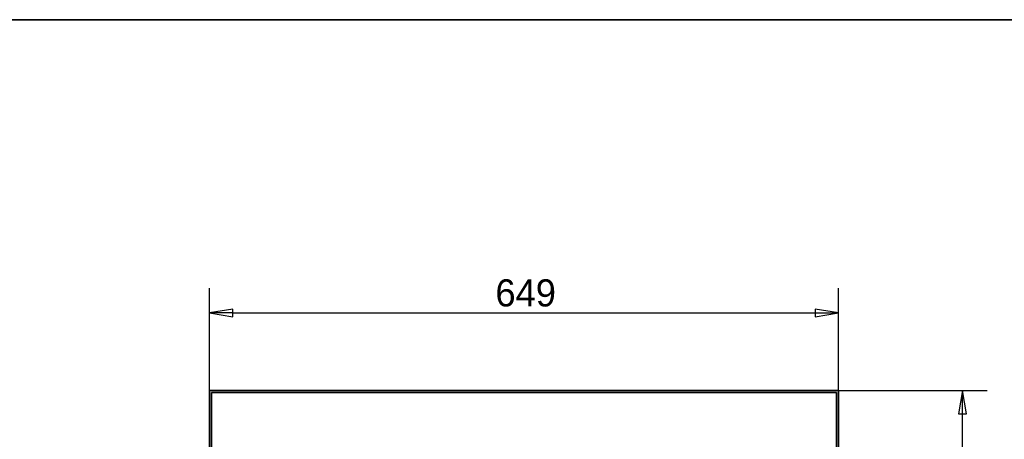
# Model space of a CAD drawing. Header units: millimetres. Extents: x 132 to 3320, y 40 to 2336.
# Tile 38 of 38: x 1543 to 2559, y 1903 to 2336. Entities that reach past the tile are written whole.
import ezdxf

# ---------------------------------------------------------------- set-up
doc = ezdxf.new("R2010")
doc.units = ezdxf.units.MM
doc.header["$LTSCALE"] = 8
for name, color, linetype, lineweight, true_color in [('Krawędzie widoczne(ISO)', 7, 'Continuous', 35, 0x262659), ('Szkic(ISO)', 7, 'Continuous', 35, 0x262659), ('Wymiary(ISO)', 7, 'Continuous', 25, 0x262659)]:
    doc.layers.add(name, color=color, linetype=linetype, lineweight=lineweight, true_color=true_color)
doc.styles.add('STANDARDDużyTekst', font='txt')
doc.dimstyles.new('X.XXX mała tolerancja', dxfattribs={"dimscale": 8, "dimtxt": 3.5, "dimasz": 3, "dimexe": 3.175, "dimexo": 0, "dimgap": 0.762, "dimtad": 1, "dimtoh": 1, "dimdec": 1, "dimrnd": 1e-08, "dimtxsty": 'STANDARDDużyTekst', "dimblk": 'Filled-2', "dimcen": 0.09, "dimdle": 10, "dimclrd": 256, "dimclre": 256, "dimclrt": 7, "dimadec": 1, "dimazin": 2, "dimtfac": 0.714286, "dimtdec": 3, "dimtmove": 0, "dimatfit": 3, "dimfxl": 1, "dimtolj": 1, "dimlwd": 25, "dimlwe": 25, "dimarcsym": 0})

# ---------------------------------------------------------------- blocks, each defined once
blk = doc.blocks.new('Ramki Ramka A3')
at = {"layer": 'Szkic(ISO)'}
blk.add_line((25, 292), (415, 292), dxfattribs=at)
blk = doc.blocks.new('Filled-2')
at = {"color": 0}
for p, q in [((0, 0), (-1, 0.167)), ((-1, 0.167), (-1, -0.167)), ((-1, 0), (0, 0)), ((-1, -0.167), (0, 0))]:
    blk.add_line(p, q, dxfattribs=at)
at = {"color": 0, "flags": 128}
blk.add_lwpolyline([(-1, -0.167), (0, 0), (-1, 0.167), (-1, -0.167)], dxfattribs=at)
at = {"color": 0}
blk.add_solid([(-1, -0.167), (0, 0), (-1, 0.167), (-1, -0.167)], dxfattribs=at)
blk = doc.blocks.new('*D17')
at = {"layer": 'Defpoints', "color": 0, "linetype": 'Continuous', "transparency": 16777216}
for p in [(2388.1, 2033.6), (1739.1, 1953.6), (2388.1, 1953.6)]:
    blk.add_point(p, dxfattribs=at)
at = {"layer": 'Wymiary(ISO)', "color": 179, "linetype": 'Continuous', "lineweight": 25, "true_color": 0x262658, "transparency": 16777216}
for p, q in [((1739.1, 1953.6), (1739.1, 2059)), ((2388.1, 1953.6), (2388.1, 2059)), ((1763.1, 2033.6), (2364.1, 2033.6))]:
    blk.add_line(p, q, dxfattribs=at)
at = {"layer": 'Wymiary(ISO)', "color": 179, "linetype": 'Continuous', "lineweight": 25, "true_color": 0x262658, "transparency": 16777216, "xscale": 24, "yscale": 24, "zscale": 24, "rotation": 180}
blk.add_blockref('Filled-2', (1739.1, 2033.6), dxfattribs=at)
at = {"layer": 'Wymiary(ISO)', "color": 179, "linetype": 'Continuous', "lineweight": 25, "true_color": 0x262658, "transparency": 16777216, "xscale": 24, "yscale": 24, "zscale": 24}
blk.add_blockref('Filled-2', (2388.1, 2033.6), dxfattribs=at)
at = {"layer": 'Wymiary(ISO)', "color": 7, "linetype": 'Continuous', "lineweight": 25, "transparency": 16777216, "insert": (2034.1, 2068.3), "char_height": 28, "attachment_point": 1, "style": 'STANDARDDużyTekst'}
blk.add_mtext('\\A1;649', dxfattribs=at)
blk = doc.blocks.new('*D18')
at = {"layer": 'Defpoints', "color": 0, "linetype": 'Continuous', "transparency": 16777216}
for p in [(2388.1, 1953.6), (2516.1, 1953.6), (2388.1, 1189.6)]:
    blk.add_point(p, dxfattribs=at)
at = {"layer": 'Wymiary(ISO)', "color": 179, "linetype": 'Continuous', "lineweight": 25, "true_color": 0x262658, "transparency": 16777216}
for p, q in [((2388.1, 1953.6), (2541.5, 1953.6)), ((2516.1, 1213.6), (2516.1, 1929.6)), ((2388.1, 1189.6), (2541.5, 1189.6))]:
    blk.add_line(p, q, dxfattribs=at)
at = {"layer": 'Wymiary(ISO)', "color": 179, "linetype": 'Continuous', "lineweight": 25, "true_color": 0x262658, "transparency": 16777216, "xscale": 24, "yscale": 24, "zscale": 24}
for p, rotation in [((2516.1, 1953.6), 90), ((2516.1, 1189.6), 270)]:
    blk.add_blockref('Filled-2', p, dxfattribs=dict(at, rotation=rotation))
at = {"layer": 'Wymiary(ISO)', "color": 7, "linetype": 'Continuous', "lineweight": 25, "transparency": 16777216, "insert": (2481.4, 1542.3), "char_height": 28, "attachment_point": 1, "rotation": 90, "style": 'STANDARDDużyTekst'}
blk.add_mtext('\\A1;764', dxfattribs=at)

msp = doc.modelspace()

# ---------------------------------------------------------------- linework, layer by layer
at = {"layer": 'Krawędzie widoczne(ISO)'}
for p, q in [((1739.101, 1953.637), (1739.101, 1189.637)), ((2388.101, 1953.637), (1739.101, 1953.637)), ((1741.101, 1951.637), (1741.101, 1191.637)), ((2386.101, 1951.637), (1741.101, 1951.637)), ((2386.101, 1191.637), (2386.101, 1951.637)), ((2388.101, 1189.637), (2388.101, 1953.637))]:
    msp.add_line(p, q, dxfattribs=at)

# ---------------------------------------------------------------- block references
at = {"xscale": 8, "yscale": 8, "zscale": 8}
msp.add_blockref('Ramki Ramka A3', (0, 0), dxfattribs=at)

# ---------------------------------------------------------------- dimensions: what is measured, and where the dimension line sits
at = {"layer": 'Wymiary(ISO)', "color": 179, "linetype": 'Continuous', "lineweight": 25, "true_color": 0x262658}
for base, p1, angle, picture, middle in [((2388.101, 2033.637), (1739.101, 1953.637), 180, '*D17', (2063.521, 2033.637)), ((2516.101, 1953.637), (2388.101, 1189.637), 270, '*D18', (2516.101, 1571.717))]:
    dim = msp.add_linear_dim(base=base, p1=p1, p2=(2388.101, 1953.637), angle=angle, dimstyle='X.XXX mała tolerancja', override={"dimgap": 0.762, "dimtoh": 0, "dimdec": 1, "dimtol": 0, "dimlim": 0, "dimtp": 0, "dimtm": 0, "dimtdec": 3, "dimtofl": 0, "dimatfit": 1}, dxfattribs=at)
    dim.commit()
    dim.dimension.update_dxf_attribs({"geometry": picture, "text_midpoint": middle, "dimtype": 160})

doc.saveas('drawing.dxf')
